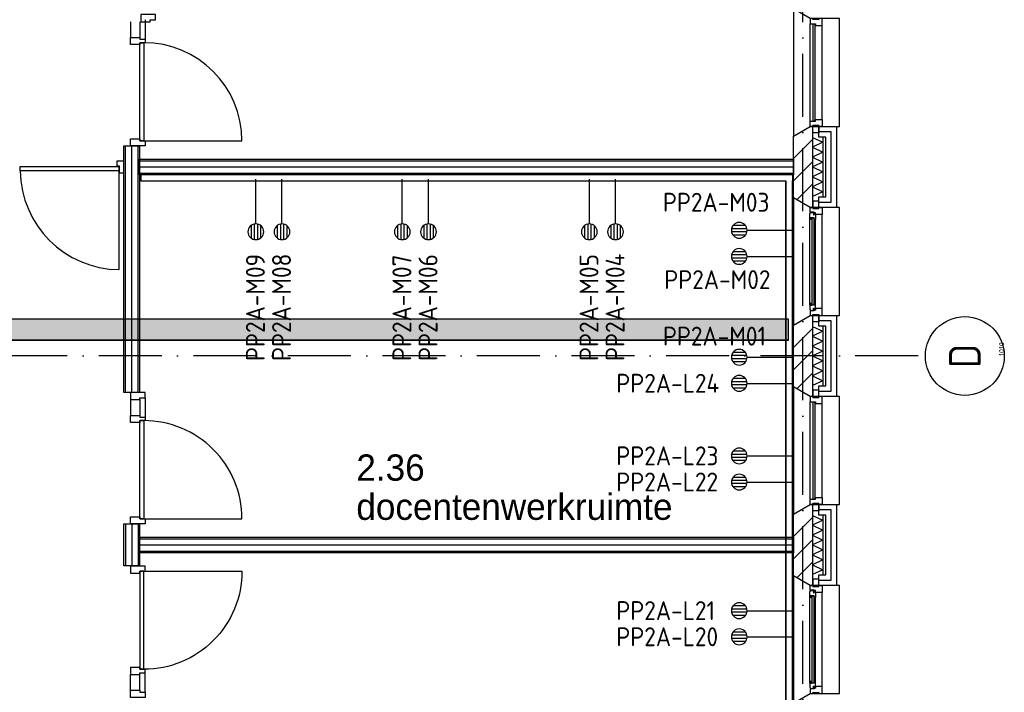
# Model space of a CAD drawing. Header units: millimetres. Extents: x -6587 to 112313, y 244 to 84344.
# Tile 32 of 54: x 76742 to 86117, y 24104 to 30510. Entities that reach past the tile are written whole.
import ezdxf
from ezdxf.enums import TextEntityAlignment as Align

# ---------------------------------------------------------------- set-up
doc = ezdxf.new("R2010")
doc.units = ezdxf.units.MM
doc.header["$LTSCALE"] = 100
doc.linetypes.add('B-SL0', pattern=[100000000.0, 0, -100000000.0])
doc.linetypes.add('DASHDOT', pattern=[9, 6, -1.5, 0, -1.5])
doc.layers.get('0').update_dxf_attribs({"color": 9, "linetype": 'CONTINUOUS'})
for name, color, linetype in [('AL$7----_STRAMIEN', 1, 'DASHDOT'), ('AL21----_BUITENWAND', 4, 'CONTINUOUS'), ('AL21K---_ISOLATIE', 1, 'CONTINUOUS'), ('AL22----_BINNENWAND', 7, 'CONTINUOUS'), ('AL28----_KONSTRUKTIE', 3, 'CONTINUOUS'), ('AL31----_BUITENKOZ', 7, 'CONTINUOUS'), ('AL32----_BINNENKOZ', 7, 'CONTINUOUS'), ('AL32----_DRAAIRICHTING', 1, 'CONTINUOUS'), ('ALL-----_REFLIJNEN', 8, 'CONTINUOUS'), ('ALN-----_BLOCKNAAM', 2, 'CONTINUOUS'), ('ALXA3---_VOLZWART', 14, 'CONTINUOUS'), ('ALXAB---_PREFABBETON', 1, 'CONTINUOUS'), ('BOUW', 8, 'CONTINUOUS'), ('EA61303-_ARCEER', 1, 'CONTINUOUS'), ('EB6441--_ATTRIB', 2, 'CONTINUOUS'), ('EL61303-_WANDGOOT', 3, 'CONTINUOUS'), ('EL6441--_DATACOM', 3, 'CONTINUOUS'), ('KABELGOOT1', 8, 'CONTINUOUS'), ('LIJN025', 10, 'CONTINUOUS'), ('WANDGOTEN2EA', 3, 'CONTINUOUS')]:
    doc.layers.add(name, color=color, linetype=linetype)
doc.styles.add('1_8', font='iso', dxfattribs={"width": 0.7, "height": 1.8})
doc.styles.add('2_0', font='iso', dxfattribs={"height": 200})
doc.styles.add('BURO-025', font='BUROFONT.shx', dxfattribs={"height": 250})
doc.styles.get("Standard").update_dxf_attribs({"font": 'iso.shx'})

# ---------------------------------------------------------------- blocks, each defined once
blk = doc.blocks.new('ES4X2')
for p, q in [((-0.45, 1.4), (-0.45, 2.6)), ((-0.15, 1.265), (-0.15, 2.735)), ((0.15, 1.265), (0.15, 2.735)), ((0.45, 1.4), (0.45, 2.6)), ((0, 1.25), (0, -3))]:
    blk.add_line(p, q)
blk.add_circle((0, 2), 0.75)
at = {"style": '1_8', "flags": 8}
for tag, p in [('NUMMER', (1.25, 3.5)), ('CODE', (-1.25, 3.5))]:
    blk.add_attdef(tag, text='', height=1.8, rotation=90, dxfattribs=at).set_placement(p, align=Align.MIDDLE_LEFT)
blk.add_attdef('M_CODE', text='', height=1.8, dxfattribs=at).set_placement((0, 0), align=Align.MIDDLE_CENTER)
blk = doc.blocks.new('WG2BB4')
at = {"linetype": 'B-SL0'}
for p, q in [((32.5, 32.5), (-32.5, 32.5)), ((32.5, -32.5), (32.5, 32.5))]:
    blk.add_line(p, q, dxfattribs=at)
at = {"linetype": 'ByBlock'}
for points in [[(32.5, -32.5), (-32.5, -32.5), (-32.5, -32.5), (-32.5, 32.5)], [(32.5, 32.5), (32.5, 32.5), (32.5, 32.5), (32.5, 32.5)]]:
    blk.add_lwpolyline(points, dxfattribs=at)
at = {"flags": 3}
blk.add_attdef('HULPSTUK', (0, 0), '', height=1, rotation=180, dxfattribs=at)
blk = doc.blocks.new('EH100000')
at = {"linetype": 'ByBlock'}
for p, q in [((1, 0.5), (0, 0.5)), ((1, 0.5, 1), (0, 0.5, 1)), ((0, -0.5, 1), (1, -0.5, 1)), ((1, -0.5), (0, -0.5))]:
    blk.add_line(p, q, dxfattribs=at)
at = {"linetype": 'ByBlock', "invisible_edges": 15}
for points in [[(1, -0.5), (0, -0.5), (0, 0.5), (1, 0.5)], [(0, 0.5), (1, 0.5), (1, 0.5, 1), (0, 0.5, 1)], [(0, -0.5, 1), (1, -0.5, 1), (1, -0.5), (0, -0.5)]]:
    blk.add_3dface(points, dxfattribs=at)
at = {"linetype": 'ByBlock', "style": '2_0', "flags": 8}
blk.add_attdef('FUNCTIE', text='', height=0.5, dxfattribs=at).set_placement((0.5, 0), align=Align.MIDDLE)
at = {"linetype": 'ByBlock', "flags": 9}
blk.add_attdef('SCHOT', text='', height=0.5, dxfattribs=at).set_placement((0.5, 0), align=Align.MIDDLE)
blk = doc.blocks.new('EH100005')
blk.add_lwpolyline([(-1, -0.5), (0, -0.5), (0, 0.5), (-1, 0.5)])
at = {"style": '2_0', "flags": 9}
blk.add_attdef('HULPSTUK', text='', height=0.5, dxfattribs=at).set_placement((0, 0), align=Align.MIDDLE)
blk = doc.blocks.new('WANDGOTEN2EA')
at = {"layer": 'EA61303-_ARCEER'}
h = blk.add_hatch(dxfattribs=at)
h.set_pattern_fill('LINE,N', color=256, scale=20, angle=225, style=0)
h.set_pattern_definition([(225, (84008, 29006.5), (44.9013, -44.9013), [])])
edge = h.paths.add_edge_path()
edge.add_line((84008, 29039), (77896, 29039))
edge = h.paths.add_edge_path()
edge.add_line((77896, 29039), (77896, 28974))
edge = h.paths.add_edge_path()
edge.add_line((77896, 28974), (84008, 28974))
edge = h.paths.add_edge_path()
edge.add_line((84008, 28974), (84008, 29039))
h = blk.add_hatch(dxfattribs=at)
h.set_pattern_fill('LINE,N', color=256, scale=20, angle=45, style=0)
h.set_pattern_definition([(45, (84068.5, 28935), (-44.90128, 44.90128), [])])
edge = h.paths.add_edge_path()
edge.add_line((84036, 28935), (84036, 18432))
edge = h.paths.add_edge_path()
edge.add_line((84036, 18432), (84101, 18432))
edge = h.paths.add_edge_path()
edge.add_line((84101, 18432), (84101, 28935))
edge = h.paths.add_edge_path()
edge.add_line((84101, 28935), (84036, 28935))
at = {"layer": 'EL61303-_WANDGOOT', "yscale": 65, "zscale": 119.9999999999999}
for name, p, xscale, rotation in [('EH100000', (84036, 29006.5), 6140.000000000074, 180), ('EH100005', (77896, 29006.5), 119.9999999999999, 180), ('EH100000', (84068.5, 28974), 10541.99999999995, 270)]:
    blk.add_blockref(name, p, dxfattribs=dict(at, xscale=xscale, rotation=rotation))
at = {"layer": 'EL61303-_WANDGOOT', "rotation": 180}
blk.add_blockref('WG2BB4', (84068.5, 29006.5), dxfattribs=at)
blk = doc.blocks.new('1010')
at = {"layer": 'AL$7----_STRAMIEN', "color": 7, "linetype": 'Continuous'}
blk.add_circle((0, 750), 750, dxfattribs=at)
at = {"layer": 'AL$7----_STRAMIEN', "color": 3, "linetype": 'Continuous'}
blk.add_attdef('STR-NAAM', text='', height=600, rotation=360, dxfattribs=at).set_placement((0, 750), align=Align.MIDDLE)
at = {"layer": 'ALN-----_BLOCKNAAM', "linetype": 'Continuous'}
blk.add_text('1010', height=100, dxfattribs=at).set_placement((0, 0))
blk = doc.blocks.new('A$Cb38f1ce1')
at = {"layer": 'KABELGOOT1'}
h = blk.add_hatch(dxfattribs=at)
h.set_pattern_fill('DOTS', color=256, scale=20, style=0)
h.set_pattern_definition([(0, (-1717.716, 188607.497), (15.875, 31.75), [0, -31.75])])
h.paths.add_polyline_path([(80810.3, 20930.5), (80810.3, 21130.5), (71422.3, 21130.5), (71422.3, 20930.5)])
at = {"layer": 'AL$7----_STRAMIEN', "color": 1}
for p, q in [((80947.7, 1456.2), (80947.7, 70113)), ((82044.9, 20780), (63947, 20780))]:
    blk.add_line(p, q, dxfattribs=at)
at = {"layer": 'AL21----_BUITENWAND', "color": 8}
for p, q in [((81098.7, 22865), (81098.7, 22965)), ((81098.7, 22965), (81267.7, 22965)), ((81267.7, 22965), (81267.7, 22195)), ((81167.7, 22865), (81098.7, 22865)), ((81167.7, 22295), (81167.7, 22865)), ((81098.7, 22295), (81167.7, 22295)), ((81098.7, 22195), (81098.7, 22295)), ((81267.7, 22195), (81098.7, 22195)), ((81098.7, 21065), (81098.7, 21165)), ((81098.7, 21165), (81267.7, 21165)), ((81267.7, 21165), (81267.7, 20395)), ((81167.7, 21065), (81098.7, 21065)), ((81167.7, 20495), (81167.7, 21065)), ((81098.7, 20495), (81167.7, 20495)), ((81098.7, 20395), (81098.7, 20495)), ((81267.7, 20395), (81098.7, 20395)), ((81098.7, 19265), (81098.7, 19365)), ((81098.7, 19365), (81267.7, 19365)), ((81267.7, 19365), (81267.7, 18595)), ((81167.7, 19265), (81098.7, 19265)), ((81167.7, 18695), (81167.7, 19265)), ((81098.7, 18695), (81167.7, 18695)), ((81098.7, 18595), (81098.7, 18695)), ((81267.7, 18595), (81098.7, 18595))]:
    blk.add_line(p, q, dxfattribs=at)
at = {"layer": 'AL21K---_ISOLATIE', "color": 8, "linetype": 'Continuous'}
for p, q in [((81037.7, 22865), (81037.7, 22295)), ((81037.7, 22860.8), (81137.7, 22817.5)), ((81137.7, 22817.5), (81037.7, 22770)), ((81137.7, 22865), (81137.7, 22295)), ((81037.7, 22770), (81137.7, 22722.5)), ((81137.7, 22722.5), (81037.7, 22675)), ((81037.7, 22675), (81137.7, 22627.5)), ((81137.7, 22627.5), (81037.7, 22580)), ((81037.7, 22580), (81137.7, 22532.5)), ((81137.7, 22532.5), (81037.7, 22485)), ((81037.7, 22485), (81137.7, 22437.5)), ((81137.7, 22437.5), (81037.7, 22390)), ((81037.7, 22390), (81137.7, 22342.5)), ((81137.7, 22342.5), (81037.7, 22299.2)), ((81037.7, 21065), (81037.7, 20495)), ((81037.7, 21060.8), (81137.7, 21017.5)), ((81137.7, 21017.5), (81037.7, 20970)), ((81137.7, 21065), (81137.7, 20495)), ((81037.7, 20970), (81137.7, 20922.5)), ((81137.7, 20922.5), (81037.7, 20875)), ((81037.7, 20875), (81137.7, 20827.5)), ((81137.7, 20827.5), (81037.7, 20780)), ((81037.7, 20780), (81137.7, 20732.5)), ((81137.7, 20732.5), (81037.7, 20685)), ((81037.7, 20685), (81137.7, 20637.5)), ((81137.7, 20637.5), (81037.7, 20590)), ((81037.7, 20590), (81137.7, 20542.5)), ((81137.7, 20542.5), (81037.7, 20499.2)), ((81037.7, 19265), (81037.7, 18695)), ((81037.7, 19260.8), (81137.7, 19217.5)), ((81137.7, 19265), (81137.7, 18695)), ((81137.7, 19217.5), (81037.7, 19170)), ((81037.7, 19170), (81137.7, 19122.5)), ((81137.7, 19122.5), (81037.7, 19075)), ((81037.7, 19075), (81137.7, 19027.5)), ((81137.7, 19027.5), (81037.7, 18980)), ((81037.7, 18980), (81137.7, 18932.5)), ((81137.7, 18932.5), (81037.7, 18885)), ((81037.7, 18885), (81137.7, 18837.5)), ((81137.7, 18837.5), (81037.7, 18790)), ((81037.7, 18790), (81137.7, 18742.5)), ((81137.7, 18742.5), (81037.7, 18699.2))]:
    blk.add_line(p, q, dxfattribs=at)
at = {"layer": 'AL22----_BINNENWAND', "color": 8}
for p, q in [((74482.7, 20431.1), (74482.7, 22780)), ((74632.7, 22780), (74632.7, 20431.1)), ((74632.7, 22655), (80857.7, 22655)), ((80857.7, 22655), (80857.7, 22505)), ((80857.7, 22505), (74632.7, 22505)), ((74632.7, 20431.1), (74482.7, 20431.1)), ((74482.7, 18780), (74482.7, 19180)), ((74482.7, 19180), (74632.7, 19180)), ((74632.7, 19180), (74632.7, 18780)), ((74632.7, 19055), (80857.7, 19055)), ((74632.7, 18905), (74632.7, 19055)), ((80857.7, 19055), (80857.7, 18905)), ((80857.7, 18905), (74632.7, 18905)), ((74632.7, 18780), (74482.7, 18780))]:
    blk.add_line(p, q, dxfattribs=at)
at = {"layer": 'AL22----_BINNENWAND', "color": 8, "linetype": 'Continuous'}
for p, q in [((74497.7, 20431.1), (74497.7, 22780)), ((74617.7, 20431.1), (74617.7, 22780)), ((74632.7, 22640), (80857.7, 22640)), ((74632.7, 22520), (80857.7, 22520)), ((74497.7, 19180), (74497.7, 18780)), ((74617.7, 19180), (74617.7, 18780)), ((74632.7, 19040), (80857.7, 19040)), ((74632.7, 18920), (80857.7, 18920))]:
    blk.add_line(p, q, dxfattribs=at)
at = {"layer": 'AL28----_KONSTRUKTIE', "color": 8}
for p, q in [((80857.7, 22872.6), (81017.7, 22965)), ((81017.7, 22965), (81037.7, 22965)), ((81037.7, 22965), (81037.7, 22195)), ((80857.7, 22287.4), (80857.7, 22872.6)), ((81017.7, 22195), (80857.7, 22287.4)), ((81037.7, 22195), (81017.7, 22195)), ((80857.7, 21072.6), (81017.7, 21165)), ((81017.7, 21165), (81037.7, 21165)), ((81037.7, 21165), (81037.7, 20395)), ((80857.7, 20487.4), (80857.7, 21072.6)), ((81017.7, 20395), (80857.7, 20487.4)), ((81037.7, 20395), (81017.7, 20395)), ((80857.7, 19272.6), (81017.7, 19365)), ((81017.7, 19365), (81037.7, 19365)), ((81037.7, 19365), (81037.7, 18595)), ((80857.7, 18687.4), (80857.7, 19272.6)), ((81017.7, 18595), (80857.7, 18687.4)), ((81037.7, 18595), (81017.7, 18595))]:
    blk.add_line(p, q, dxfattribs=at)
at = {"layer": 'AL31----_BUITENKOZ', "color": 8}
for points in [[(81017.7, 23995), (80857.7, 24087.4), (80857.7, 22872.6), (81017.7, 22965), (81297.7, 22965), (81297.7, 23995)], [(81042.7, 22975), (81098.7, 22975), (81098.7, 22904), (81042.7, 22904)], [(81017.7, 22195), (80857.7, 22287.4), (80857.7, 21072.6), (81017.7, 21165), (81297.7, 21165), (81297.7, 22195)], [(81042.7, 22185), (81098.7, 22185), (81098.7, 22256), (81042.7, 22256)], [(81014.7, 22138.3), (81018.9, 22140.7), (81018.9, 22147.8), (81048.7, 22147.8), (81048.7, 22125.3), (81053.7, 22125.3), (81053.7, 22133.3), (81068.7, 22133.3), (81068.7, 22128), (81068.7, 22080.9), (81055.7, 22078.8), (81055.7, 22095.8), (81014.7, 22095.8)], [(81017.7, 22195), (81042.7, 22195), (81042.7, 22185), (81098.7, 22185), (81098.7, 22195), (81131.7, 22195), (81131.7, 22128), (81068.7, 22128), (81068.7, 22145), (81053.7, 22145), (81053.7, 22151), (81017.7, 22151)], [(81017, 22095.8), (81030.5, 22095.8), (81030.5, 22078.8), (81017, 22078.8)], [(81014.7, 21221.7), (81018.9, 21219.2), (81018.9, 21212.2), (81048.7, 21212.2), (81048.7, 21234.7), (81053.7, 21234.7), (81053.7, 21226.7), (81068.7, 21226.7), (81068.7, 21232), (81068.7, 21279.1), (81055.7, 21281.2), (81055.7, 21264.2), (81014.7, 21264.2)], [(81017, 21264.2), (81030.5, 21264.2), (81030.5, 21281.2), (81017, 21281.2)], [(81017.7, 21165), (81042.7, 21165), (81042.7, 21175), (81098.7, 21175), (81098.7, 21165), (81131.7, 21165), (81131.7, 21232), (81068.7, 21232), (81068.7, 21215), (81053.7, 21215), (81053.7, 21209), (81017.7, 21209)], [(81042.7, 21175), (81098.7, 21175), (81098.7, 21104), (81042.7, 21104)], [(81017.7, 20395), (80857.7, 20487.4), (80857.7, 19272.6), (81017.7, 19365), (81297.7, 19365), (81297.7, 20395)], [(81042.7, 20385), (81098.7, 20385), (81098.7, 20456), (81042.7, 20456)], [(81042.7, 19375), (81098.7, 19375), (81098.7, 19304), (81042.7, 19304)], [(81017.7, 18595), (80857.7, 18687.4), (80857.7, 17472.6), (81017.7, 17565), (81297.7, 17565), (81297.7, 18595)], [(81042.7, 18585), (81098.7, 18585), (81098.7, 18656), (81042.7, 18656)], [(81017.7, 18595), (81042.7, 18595), (81042.7, 18585), (81098.7, 18585), (81098.7, 18595), (81131.7, 18595), (81131.7, 18528), (81068.7, 18528), (81068.7, 18545), (81053.7, 18545), (81053.7, 18551), (81017.7, 18551)], [(81014.7, 18538.3), (81018.9, 18540.7), (81018.9, 18547.8), (81048.7, 18547.8), (81048.7, 18525.3), (81053.7, 18525.3), (81053.7, 18533.3), (81068.7, 18533.3), (81068.7, 18528), (81068.7, 18480.9), (81055.7, 18478.8), (81055.7, 18495.8), (81014.7, 18495.8)], [(81017, 18495.8), (81030.5, 18495.8), (81030.5, 18478.8), (81017, 18478.8)], [(81014.7, 17621.7), (81018.9, 17619.2), (81018.9, 17612.2), (81048.7, 17612.2), (81048.7, 17634.7), (81053.7, 17634.7), (81053.7, 17626.7), (81068.7, 17626.7), (81068.7, 17632), (81068.7, 17679.1), (81055.7, 17681.2), (81055.7, 17664.2), (81014.7, 17664.2)], [(81017, 17664.2), (81030.5, 17664.2), (81030.5, 17681.2), (81017, 17681.2)], [(81017.7, 17565), (81042.7, 17565), (81042.7, 17575), (81098.7, 17575), (81098.7, 17565), (81131.7, 17565), (81131.7, 17632), (81068.7, 17632), (81068.7, 17615), (81053.7, 17615), (81053.7, 17609), (81017.7, 17609)]]:
    blk.add_lwpolyline(points, close=True, dxfattribs=at)
at = {"layer": 'AL31----_BUITENKOZ', "color": 8, "linetype": 'Continuous'}
for points in [[(81017.7, 23945), (81017.7, 23945), (81068.7, 23945), (81068.7, 23928), (81131.7, 23928), (81131.7, 23928), (81131.7, 23928), (81131.7, 23928), (81131.7, 23928), (81131.7, 23995), (81098.7, 23995), (81098.7, 23985), (81042.7, 23985), (81042.7, 23995), (81042.7, 23995), (81017.7, 23995)], [(81043.7, 23020), (81064.7, 23020), (81064.7, 23940), (81043.7, 23940)], [(81017.7, 23015), (81017.7, 23015), (81068.7, 23015), (81068.7, 23032), (81131.7, 23032), (81131.7, 23032), (81131.7, 23032), (81131.7, 23032), (81131.7, 23032), (81131.7, 22965), (81098.7, 22965), (81098.7, 22975), (81042.7, 22975), (81042.7, 22965), (81042.7, 22965), (81017.7, 22965)], [(81032.7, 21266.2), (81053.7, 21266.2), (81053.7, 22093.8), (81032.7, 22093.8)], [(81017.7, 20345), (81017.7, 20345), (81068.7, 20345), (81068.7, 20328), (81131.7, 20328), (81131.7, 20328), (81131.7, 20328), (81131.7, 20328), (81131.7, 20328), (81131.7, 20395), (81098.7, 20395), (81098.7, 20385), (81042.7, 20385), (81042.7, 20395), (81042.7, 20395), (81017.7, 20395)], [(81043.7, 19420), (81064.7, 19420), (81064.7, 20340), (81043.7, 20340)], [(81017.7, 19415), (81017.7, 19415), (81068.7, 19415), (81068.7, 19432), (81131.7, 19432), (81131.7, 19432), (81131.7, 19432), (81131.7, 19432), (81131.7, 19432), (81131.7, 19365), (81098.7, 19365), (81098.7, 19375), (81042.7, 19375), (81042.7, 19365), (81042.7, 19365), (81017.7, 19365)], [(81032.7, 17666.2), (81053.7, 17666.2), (81053.7, 18493.8), (81032.7, 18493.8)]]:
    blk.add_lwpolyline(points, close=True, dxfattribs=at)
at = {"layer": 'AL31----_BUITENKOZ', "color": 8}
for points in [[(81017.7, 23015), (81017.7, 23945)], [(81131.7, 23032), (81131.7, 23928)], [(81131.7, 21232), (81131.7, 22128)], [(81014.7, 21264.2), (81014.7, 22095.8)], [(81068.7, 21279.1), (81068.7, 22080.9)], [(81017.7, 19415), (81017.7, 20345)], [(81131.7, 19432), (81131.7, 20328)], [(81014.7, 17664.2), (81014.7, 18495.8)], [(81068.7, 17679.1), (81068.7, 18480.9)], [(81131.7, 17632), (81131.7, 18528)]]:
    blk.add_lwpolyline(points, dxfattribs=at)
at = {"layer": 'AL32----_BINNENKOZ', "color": 8}
for p, q in [((74633.2, 23764.1), (74673.2, 23764.1)), ((74633.2, 22830.1), (74633.2, 23764.1)), ((74673.2, 23764.1), (74673.2, 22830.1))]:
    blk.add_line(p, q, dxfattribs=at)
for points in [[(74731.5, 23964.1), (74731.5, 23981.1), (74782.5, 23981.1), (74782.5, 24031.1), (74643.5, 24031.1), (74643.5, 23964.1)], [(74633.2, 20364.1), (74633.2, 20381.1), (74684.2, 20381.1), (74684.2, 20431.1), (74545.2, 20431.1), (74545.2, 20364.1)], [(74633.2, 20164.1), (74673.2, 20164.1), (74673.2, 19230.1), (74633.2, 19230.1)], [(74633.2, 19247.1), (74633.2, 19230.1), (74684.2, 19230.1), (74684.2, 19180.1), (74545.2, 19180.1), (74545.2, 19247.1)], [(74633.2, 18712.9), (74633.2, 18729.9), (74684.2, 18729.9), (74684.2, 18779.9), (74545.2, 18779.9), (74545.2, 18712.9)], [(74633.2, 17795.9), (74673.2, 17795.9), (74673.2, 18729.9), (74633.2, 18729.9)], [(74633.2, 17595.9), (74633.2, 17578.9), (74684.2, 17578.9), (74684.2, 17528.9), (74545.2, 17528.9), (74545.2, 17595.9)]]:
    blk.add_lwpolyline(points, close=True, dxfattribs=at)
for points in [[(74545.2, 23964.1), (74545.2, 23814.1)], [(74633.2, 23964.1), (74633.2, 23814.1)], [(74684.2, 23981.1), (74684.2, 23797.1)], [(74684.2, 23797.1), (74684.2, 23764.1), (74633.2, 23764.1), (74633.2, 23747.1), (74545.2, 23747.1), (74545.2, 23814.1), (74633.2, 23814.1), (74633.2, 23797.1), (74684.2, 23797.1), (74684.2, 23764.1)], [(74545.2, 20364.1), (74545.2, 20214.1)], [(74633.2, 20364.1), (74633.2, 20214.1)], [(74684.2, 20381.1), (74684.2, 20197.1)], [(74684.2, 20197.1), (74684.2, 20164.1), (74633.2, 20164.1), (74633.2, 20147.1), (74545.2, 20147.1), (74545.2, 20214.1), (74633.2, 20214.1), (74633.2, 20197.1), (74684.2, 20197.1), (74684.2, 20164.1)], [(74684.2, 17762.9), (74684.2, 17795.9), (74633.2, 17795.9), (74633.2, 17812.9), (74545.2, 17812.9), (74545.2, 17745.9), (74633.2, 17745.9), (74633.2, 17762.9), (74684.2, 17762.9), (74684.2, 17795.9)], [(74545.2, 17595.9), (74545.2, 17745.9)], [(74633.2, 17595.9), (74633.2, 17745.9)], [(74684.2, 17578.9), (74684.2, 17762.9)]]:
    blk.add_lwpolyline(points, dxfattribs=at)
at = {"layer": 'AL32----_DRAAIRICHTING', "color": 8}
for points in [[(74673.2, 19230.1), (75607.2, 19230.1, 0.414214), (74673.2, 20164.1, 0.414214)], [(74673.2, 18729.9), (75607.2, 18729.9, -0.414214), (74673.2, 17795.9, -0.414214)]]:
    blk.add_lwpolyline(points, format="xyb", dxfattribs=at)
blk.add_arc((74673.2, 22830.1), 934, 0, 90, dxfattribs=at)
at = {"layer": 'ALL-----_REFLIJNEN', "color": 8, "linetype": 'Continuous'}
for p, q in [((81217.7, 22915), (81098.7, 22915)), ((81217.7, 22245), (81217.7, 22915)), ((74545.2, 22780.1), (74545.2, 22847.1)), ((74545.2, 22847.1), (74633.2, 22847.1)), ((74633.2, 22847.1), (74633.2, 22830.1)), ((74633.2, 22830.1), (74684.2, 22830.1)), ((74673.2, 22830.1), (74633.2, 22830.1)), ((74673.2, 22830.1), (75607.2, 22830.1)), ((74684.2, 22830.1), (74684.2, 22780.1)), ((74482.7, 22780), (74632.7, 22780)), ((74684.2, 22780.1), (74545.2, 22780.1)), ((74557.7, 20431.1), (74557.7, 22780)), ((74482.7, 22637), (74415.7, 22637)), ((74415.7, 22637), (74415.7, 22590)), ((74482.7, 22523), (74482.7, 22637)), ((74632.7, 22505), (74632.7, 22655)), ((73496.7, 22543), (73496.7, 22584)), ((73496.7, 22584), (74435.2, 22584)), ((74435.2, 22543), (73496.7, 22543)), ((74415.7, 22590), (74437.2, 22590)), ((74435.2, 22584), (74435.2, 22543)), ((74437.2, 22590), (74437.2, 22523)), ((74437.2, 22523), (74482.7, 22523)), ((74632.7, 22580), (80857.7, 22580)), ((81098.7, 22245), (81217.7, 22245)), ((81217.7, 21115), (81098.7, 21115)), ((81217.7, 20445), (81217.7, 21115)), ((81098.7, 20445), (81217.7, 20445)), ((81217.7, 19315), (81098.7, 19315)), ((81217.7, 18645), (81217.7, 19315)), ((74557.7, 19180), (74557.7, 18780)), ((74632.7, 18980), (80857.7, 18980)), ((81098.7, 18645), (81217.7, 18645))]:
    blk.add_line(p, q, dxfattribs=at)
blk.add_lwpolyline([(73496.7, 22543, 0.408724), (74437.2, 21602.5), (74437.2, 22543)], format="xyb", dxfattribs=at)
at = {"layer": 'ALXA3---_VOLZWART', "color": 8}
for p, q in [((81217.7, 22915), (81098.7, 22915)), ((81217.7, 22245), (81217.7, 22915)), ((81098.7, 22245), (81217.7, 22245)), ((81217.7, 21115), (81098.7, 21115)), ((81217.7, 20445), (81217.7, 21115)), ((81098.7, 20445), (81217.7, 20445)), ((81217.7, 19315), (81098.7, 19315)), ((81217.7, 18645), (81217.7, 19315)), ((81098.7, 18645), (81217.7, 18645))]:
    blk.add_line(p, q, dxfattribs=at)
at = {"layer": 'ALXAB---_PREFABBETON', "color": 8}
for p, q in [((81037.7, 22840.5), (80857.7, 22660.5)), ((81037.7, 22628.4), (80857.7, 22448.4)), ((81037.7, 22416.2), (80890.1, 22268.6)), ((81037.7, 22204.1), (81028.6, 22195)), ((81037.7, 21040.5), (80857.7, 20860.5)), ((81037.7, 20828.4), (80857.7, 20648.4)), ((81037.7, 20616.2), (80890.1, 20468.6)), ((81037.7, 20404.1), (81028.6, 20395)), ((81037.7, 19240.5), (80857.7, 19060.5)), ((81037.7, 19028.4), (80857.7, 18848.4)), ((81037.7, 18816.2), (80890.1, 18668.6)), ((81037.7, 18604.1), (81028.6, 18595))]:
    blk.add_line(p, q, dxfattribs=at)
at = {"layer": 'AL$7----_STRAMIEN', "xscale": 0.5, "yscale": 0.5, "zscale": 0.5, "rotation": 90}
blk.add_blockref('1010', (82864.6, 20780), dxfattribs=at).add_auto_attribs({'STR-NAAM': 'D'})
at = {"layer": 'KABELGOOT1', "yscale": 200, "zscale": 60}
for name, p, xscale in [('EH100000', (71462.3, 21030.5, 3650), 9348), ('EH100005', (80810.3, 21030.5, 3650), 60)]:
    blk.add_blockref(name, p, dxfattribs=dict(at, xscale=xscale))
at = {"layer": 'BOUW', "style": 'BURO-025'}
for s, p in [('2.36', (76696, 19592.4)), ('docentenwerkruimte', (76696, 19219.4))]:
    blk.add_text(s, height=250, dxfattribs=at).set_placement(p)

msp = doc.modelspace()

# ---------------------------------------------------------------- block references
at = {"layer": 'EL6441--_DATACOM'}
ref = msp.add_blockref('ES4X2', (78990, 28690), dxfattribs=dict(at, xscale=-100, yscale=100, zscale=100, rotation=180.0000000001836))
ref.add_attrib('CODE', 'PP2A-M09', dxfattribs={"layer": 'EB6441--_ATTRIB', "color": 1, "height": 180, "rotation": 90, "style": '1_8', "flags": 8}).set_placement((78986, 27259), align=Align.MIDDLE_LEFT)
ref = msp.add_blockref('ES4X2', (79239, 28690), dxfattribs=dict(at, xscale=-100, yscale=100, zscale=100, rotation=180.0000000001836))
ref.add_attrib('CODE', 'PP2A-M08', dxfattribs={"layer": 'EB6441--_ATTRIB', "color": 1, "height": 180, "rotation": 90, "style": '1_8', "flags": 8}).set_placement((79235, 27259), align=Align.MIDDLE_LEFT)
ref = msp.add_blockref('ES4X2', (80385, 28690), dxfattribs=dict(at, xscale=-100, yscale=100, zscale=100, rotation=180.0000000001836))
ref.add_attrib('CODE', 'PP2A-M07', dxfattribs={"layer": 'EB6441--_ATTRIB', "color": 1, "height": 180, "rotation": 90, "style": '1_8', "flags": 8}).set_placement((80381, 27259), align=Align.MIDDLE_LEFT)
ref = msp.add_blockref('ES4X2', (80634, 28690), dxfattribs=dict(at, xscale=-100, yscale=100, zscale=100, rotation=180.0000000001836))
ref.add_attrib('CODE', 'PP2A-M06', dxfattribs={"layer": 'EB6441--_ATTRIB', "color": 1, "height": 180, "rotation": 90, "style": '1_8', "flags": 8}).set_placement((80630, 27259), align=Align.MIDDLE_LEFT)
ref = msp.add_blockref('ES4X2', (82166, 28690), dxfattribs=dict(at, xscale=-100, yscale=100, zscale=100, rotation=180.0000000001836))
ref.add_attrib('CODE', 'PP2A-M05', dxfattribs={"layer": 'EB6441--_ATTRIB', "color": 1, "height": 180, "rotation": 90, "style": '1_8', "flags": 8}).set_placement((82162, 27259), align=Align.MIDDLE_LEFT)
ref = msp.add_blockref('ES4X2', (82415, 28690), dxfattribs=dict(at, xscale=-100, yscale=100, zscale=100, rotation=180.0000000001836))
ref.add_attrib('CODE', 'PP2A-M04', dxfattribs={"layer": 'EB6441--_ATTRIB', "color": 1, "height": 180, "rotation": 90, "style": '1_8', "flags": 8}).set_placement((82411, 27259), align=Align.MIDDLE_LEFT)
ref = msp.add_blockref('ES4X2', (83793, 28504), dxfattribs=dict(at, xscale=-100, yscale=100, zscale=100, rotation=90.0000000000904))
ref.add_attrib('CODE', 'PP2A-M03', dxfattribs={"layer": 'EB6441--_ATTRIB', "color": 1, "height": 180, "style": '1_8', "flags": 8}).set_placement((82866, 28771), align=Align.MIDDLE_LEFT)
ref = msp.add_blockref('ES4X2', (83793, 28255), dxfattribs=dict(at, xscale=-100, yscale=100, zscale=100, rotation=90.0000000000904))
ref.add_attrib('CODE', 'PP2A-M02', dxfattribs={"layer": 'EB6441--_ATTRIB', "color": 1, "height": 180, "style": '1_8', "flags": 8}).set_placement((82879, 28034), align=Align.MIDDLE_LEFT)
ref = msp.add_blockref('ES4X2', (83793, 27295), dxfattribs=dict(at, xscale=-100, yscale=100, zscale=100, rotation=90.0000000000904))
ref.add_attrib('CODE', 'PP2A-M01', dxfattribs={"layer": 'EB6441--_ATTRIB', "color": 1, "height": 180, "style": '1_8', "flags": 8}).set_placement((82866, 27496), align=Align.MIDDLE_LEFT)
ref = msp.add_blockref('ES4X2', (83793, 27046), dxfattribs=dict(at, xscale=-100, yscale=100, zscale=100, rotation=90.0000000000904))
ref.add_attrib('CODE', 'PP2A-L24', dxfattribs={"layer": 'EB6441--_ATTRIB', "color": 1, "height": 180, "style": '1_8', "flags": 8}).set_placement((82422, 27047), align=Align.MIDDLE_LEFT)
ref = msp.add_blockref('ES4X2', (83793, 26355), dxfattribs=dict(at, xscale=-100, yscale=100, zscale=100, rotation=90.0000000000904))
ref.add_attrib('CODE', 'PP2A-L23', dxfattribs={"layer": 'EB6441--_ATTRIB', "color": 1, "height": 180, "style": '1_8', "flags": 8}).set_placement((82422, 26356), align=Align.MIDDLE_LEFT)
ref = msp.add_blockref('ES4X2', (83793, 26106), dxfattribs=dict(at, xscale=-100, yscale=100, zscale=100, rotation=90.0000000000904))
ref.add_attrib('CODE', 'PP2A-L22', dxfattribs={"layer": 'EB6441--_ATTRIB', "color": 1, "height": 180, "style": '1_8', "flags": 8}).set_placement((82422, 26107), align=Align.MIDDLE_LEFT)
ref = msp.add_blockref('ES4X2', (83793, 24881), dxfattribs=dict(at, xscale=-100, yscale=100, zscale=100, rotation=90.0000000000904))
ref.add_attrib('CODE', 'PP2A-L21', dxfattribs={"layer": 'EB6441--_ATTRIB', "color": 1, "height": 180, "style": '1_8', "flags": 8}).set_placement((82422, 24882), align=Align.MIDDLE_LEFT)
ref = msp.add_blockref('ES4X2', (83793, 24632), dxfattribs=dict(at, xscale=-100, yscale=100, zscale=100, rotation=90.0000000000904))
ref.add_attrib('CODE', 'PP2A-L20', dxfattribs={"layer": 'EB6441--_ATTRIB', "color": 1, "height": 180, "style": '1_8', "flags": 8}).set_placement((82422, 24633), align=Align.MIDDLE_LEFT)
at = {"layer": 'LIJN025'}
msp.add_blockref('A$Cb38f1ce1', (3251.2, 6526.8), dxfattribs=at)
at = {"layer": 'WANDGOTEN2EA'}
msp.add_blockref('WANDGOTEN2EA', (0, 0), dxfattribs=at)

doc.saveas('drawing.dxf')
